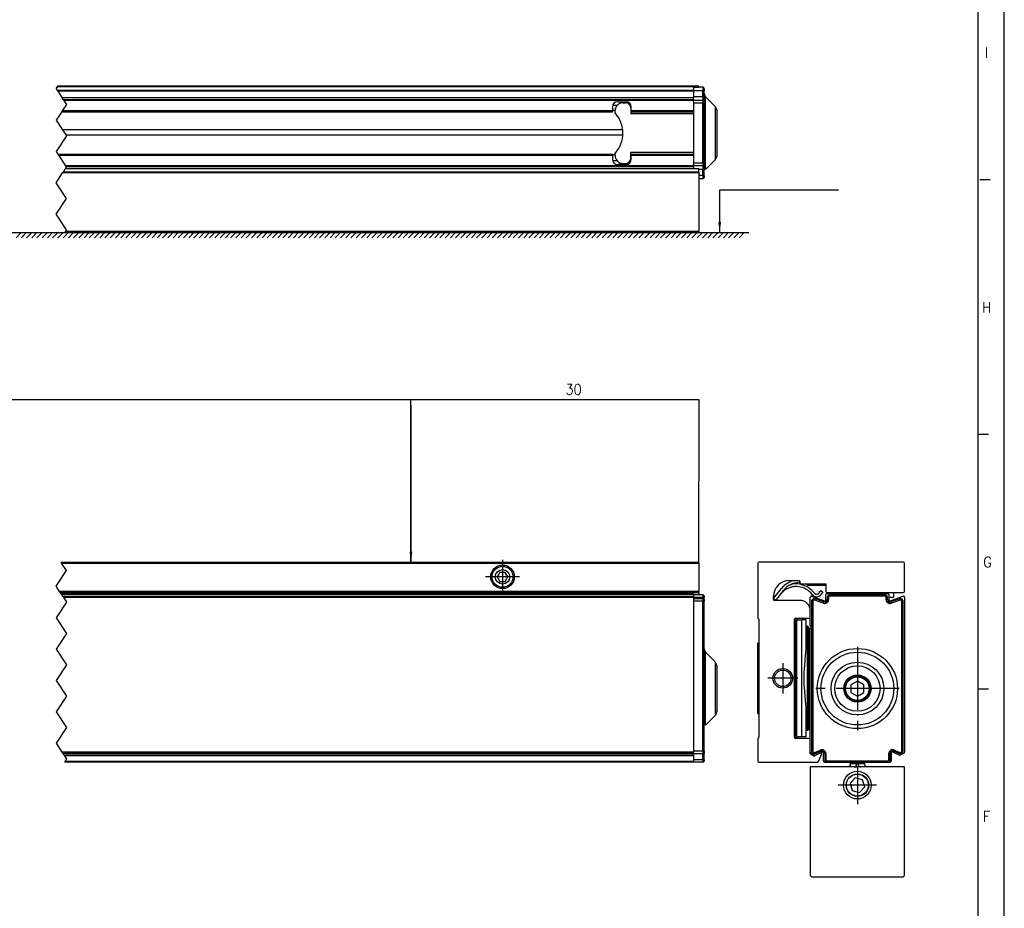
# Model space of a CAD drawing. Header units: inches. Extents: x -381 to 1766, y -418 to 176.
# Tile 15 of 19: x 271 to 459, y -164 to 6. Entities that reach past the tile are written whole.
import ezdxf

# ---------------------------------------------------------------- set-up
doc = ezdxf.new("R2010")
doc.units = ezdxf.units.IN
doc.linetypes.add('DOT_CENTER', pattern=[14, 12, -1, 0, -1])
doc.layers.add('1', color=7, linetype='Continuous')
doc.styles.add('CONVERTER_12', font='txt.shx', dxfattribs={"width": 0.9})
doc.dimstyles.get("Standard").update_dxf_attribs({"dimtxt": 0.18, "dimasz": 0.18, "dimexe": 0.18, "dimexo": 0.0625, "dimgap": 0.09, "dimtad": 0, "dimtih": 1, "dimtoh": 1, "dimdec": 4, "dimzin": 0, "dimdsep": 46, "dimtxsty": 'Standard', "dimcen": 0.09, "dimadec": 0, "dimazin": 0, "dimtfac": 1, "dimtdec": 4, "dimtofl": 0, "dimtmove": 0, "dimatfit": 3, "dimfxl": 1, "dimtolj": 1, "dimtzin": 0, "dimarcsym": 0})

# ---------------------------------------------------------------- blocks, each defined once
blk = doc.blocks.new('Marco_a1', base_point=(38.87, -121.38))
at = {"layer": '1', "color": 2, "linetype": 'Continuous'}
for p, q in [((458.87, -418.38), (458.87, 175.62)), ((456.18, -24.85), (454.18, -24.85)), ((455.87, -73.51), (453.87, -73.51)), ((455.87, -122.18), (453.87, -122.18))]:
    blk.add_line(p, q, dxfattribs=at)
at = {"layer": '1', "color": 7, "linetype": 'Continuous'}
blk.add_line((453.87, -413.38), (453.87, 170.62), dxfattribs=at)
at = {"layer": '1', "color": 2, "char_height": 2, "attachment_point": 4, "line_spacing_factor": 1.20048, "style": 'CONVERTER_12'}
for s, insert in [('I', (455.18, -0.51)), ('H', (454.62, -49.18)), ('G', (454.87, -97.85)), ('F', (454.77, -146.51))]:
    blk.add_mtext(s, dxfattribs=dict(at, insert=insert))
blk = doc.blocks.new('Top', base_point=(38.87, -121.38))
blk.add_blockref('Marco_a1', (38.87, -121.38))
blk = doc.blocks.new('_dummy_frame', base_point=(-381.13, -418.38))
blk.add_blockref('Top', (38.87, -121.38))
blk = doc.blocks.new('CABEZA_S__18', base_point=(421.8, -158.1))
at = {"color": 7, "linetype": 'Continuous'}
for p, q in [((439.8, -137), (421.8, -137)), ((421.8, -137), (421.8, -157.8)), ((429.14, -136.97), (428.95, -137)), ((429.3, -136.86), (429.14, -136.97)), ((429.41, -136.7), (429.3, -136.86)), ((429.45, -136.5), (429.41, -136.7)), ((429.45, -136.14), (429.45, -136.42)), ((430.65, -136.42), (429.45, -136.42)), ((429.45, -136.5), (429.45, -136.42)), ((430.31, -137), (430.44, -137)), ((430.44, -137), (430.61, -137)), ((430.65, -136.14), (430.65, -136.42)), ((430.65, -136.43), (430.65, -136.42)), ((430.66, -136.44), (430.65, -136.43)), ((430.7, -136.47), (430.66, -136.44)), ((430.71, -136.48), (430.7, -136.47)), ((430.87, -136.48), (430.71, -136.48)), ((430.88, -136.47), (430.87, -136.48)), ((430.92, -136.44), (430.88, -136.47)), ((430.93, -136.43), (430.92, -136.44)), ((430.94, -136.42), (430.93, -136.43)), ((430.94, -136.14), (430.94, -136.42)), ((432.15, -136.42), (430.94, -136.42)), ((431.27, -137), (430.96, -137)), ((432.15, -136.42), (432.15, -136.14)), ((432.15, -136.42), (432.15, -136.5)), ((432.15, -136.5), (432.19, -136.7)), ((432.19, -136.7), (432.3, -136.86)), ((432.3, -136.86), (432.46, -136.97)), ((432.46, -136.97), (432.65, -137)), ((439.8, -157.8), (439.8, -137)), ((430.4, -139.12), (429.4, -140.16)), ((431.8, -139.46), (430.4, -139.12)), ((429.4, -140.16), (429.8, -141.55)), ((431.2, -141.89), (432.2, -140.85)), ((432.2, -140.85), (431.8, -139.46)), ((429.8, -141.55), (431.2, -141.89)), ((422.1, -158.1), (421.8, -157.8)), ((439.8, -157.8), (439.5, -158.1)), ((439.5, -158.1), (422.1, -158.1))]:
    blk.add_line(p, q, dxfattribs=at)
for radius in [2.65, 2.15, 2.1]:
    blk.add_circle((430.8, -140.5), radius, dxfattribs=at)
for points, knots in [([(430.16, -137), (430.21, -137), (430.3, -136.99), (430.44, -136.93), (430.54, -136.83), (430.62, -136.7), (430.66, -136.56), (430.65, -136.46), (430.65, -136.42)], [0, 0, 0, 0, 0.142945, 0.2862716, 0.4302328, 0.5748704, 0.7200031, 0.8652885, 0.8652885, 0.8652885, 0.8652885]), ([(430.94, -136.42), (430.93, -136.46), (430.92, -136.56), (430.96, -136.7), (431.04, -136.83), (431.14, -136.93), (431.28, -136.99), (431.37, -137), (431.42, -137)], [0, 0, 0, 0, 0.1454441, 0.2907339, 0.4355177, 0.5796089, 0.7230494, 0.8660985, 0.8660985, 0.8660985, 0.8660985])]:
    blk.add_open_spline(points, degree=3, knots=knots, dxfattribs=at)
at = {"layer": '1', "color": 2, "linetype": 'DOT_CENTER'}
for p, q in [((430.8, -136.85), (430.8, -144.15)), ((434.45, -140.5), (427.15, -140.5))]:
    blk.add_line(p, q, dxfattribs=at)
blk = doc.blocks.new('PERFIL_SV_870__19', base_point=(421.8, -136.14))
at = {"color": 7, "linetype": 'Continuous'}
for p, q in [((421.8, -107.2), (421.8, -104.59)), ((422.07, -104.4), (424.53, -105.3)), ((422.64, -105.13), (422.72, -104.89)), ((424.29, -105.73), (422.64, -105.13)), ((424.38, -105.5), (422.72, -104.89)), ((424.8, -105.11), (424.8, -104.09)), ((425, -103.89), (436.6, -103.89)), ((425.3, -104.64), (425.05, -104.64)), ((425.05, -104.64), (425.05, -105.03)), ((425.3, -105.03), (425.05, -105.03)), ((425.3, -104.64), (425.3, -105.03)), ((425.55, -104.39), (425.55, -104.14)), ((436.05, -104.14), (425.55, -104.14)), ((436.05, -104.39), (425.55, -104.39)), ((436.05, -104.39), (436.05, -104.14)), ((436.3, -104.64), (436.55, -104.64)), ((436.3, -105.03), (436.3, -104.64)), ((436.3, -105.03), (436.55, -105.03)), ((436.55, -105.03), (436.55, -104.64)), ((436.8, -104.09), (436.8, -105.11)), ((437.07, -105.3), (439.53, -104.4)), ((438.88, -104.89), (437.22, -105.5)), ((438.96, -105.13), (437.31, -105.73)), ((438.96, -105.13), (438.88, -104.89)), ((439.8, -104.59), (439.8, -134.2)), ((421.8, -110.09), (421.8, -107.2)), ((422.3, -105.36), (422.05, -105.36)), ((422.05, -105.36), (422.05, -134.01)), ((422.3, -105.36), (422.3, -134.01)), ((424.29, -105.73), (424.38, -105.5)), ((437.31, -105.73), (437.22, -105.5)), ((439.3, -105.36), (439.55, -105.36)), ((439.3, -134.01), (439.3, -105.36)), ((439.55, -134.01), (439.55, -105.36)), ((421.8, -134.2), (421.8, -110.49)), ((430.8, -120.61), (429.55, -121.33)), ((429.55, -121.33), (429.55, -122.78)), ((432.05, -121.33), (430.8, -120.61)), ((432.05, -122.78), (432.05, -121.33)), ((429.55, -122.78), (430.8, -123.5)), ((430.8, -123.5), (432.05, -122.78)), ((422.62, -134.79), (421.9, -134.37)), ((422.3, -134.01), (422.05, -134.01)), ((422.64, -134.24), (423.77, -133.79)), ((422.64, -134.24), (422.74, -134.47)), ((422.74, -134.47), (423.86, -134.02)), ((424.06, -134.21), (422.8, -134.79)), ((423.77, -133.79), (423.86, -134.02)), ((424.34, -135.89), (424.34, -134.39)), ((424.8, -134.48), (424.55, -134.48)), ((424.55, -134.48), (424.55, -135.64)), ((424.8, -134.48), (424.8, -135.64)), ((436.8, -134.48), (437.05, -134.48)), ((436.8, -135.64), (436.8, -134.48)), ((437.05, -135.64), (437.05, -134.48)), ((437.26, -134.39), (437.26, -135.89)), ((438.8, -134.79), (437.54, -134.21)), ((437.83, -133.79), (437.74, -134.02)), ((437.74, -134.02), (438.86, -134.47)), ((437.83, -133.79), (438.96, -134.24)), ((438.96, -134.24), (438.86, -134.47)), ((439.7, -134.37), (438.98, -134.79)), ((439.3, -134.01), (439.55, -134.01)), ((424.54, -136.09), (424.83, -136.09)), ((424.8, -135.64), (424.55, -135.64)), ((424.86, -136.11), (424.83, -136.09)), ((425.05, -135.89), (425.05, -136.14)), ((425.05, -135.89), (436.55, -135.89)), ((425.05, -136.14), (436.55, -136.14)), ((436.55, -135.89), (436.55, -136.14)), ((436.77, -136.09), (437.06, -136.09)), ((436.8, -135.64), (437.05, -135.64))]:
    blk.add_line(p, q, dxfattribs=at)
for radius in [7.66, 6.96, 5.04, 4.34, 2.6, 2.42, 2.25]:
    blk.add_circle((430.8, -122.05), radius, dxfattribs=at)
for centre, radius, start, end in [((422, -104.59), 0.2, 70, 180), ((422.55, -105.36), 0.5, 69.8637, 180), ((422.55, -105.36), 0.25, 69.8637, 180), ((424.55, -105.03), 0.75, 249.8637, 0), ((424.55, -105.03), 0.5, 249.8637, 0), ((424.6, -105.11), 0.2, 250, 360), ((425, -104.09), 0.2, 90, 180), ((425.55, -104.64), 0.5, 90, 180), ((425.55, -104.64), 0.25, 90, 180), ((436.05, -104.64), 0.5, 0, 90), ((436.05, -104.64), 0.25, 0, 90), ((437.05, -105.03), 0.75, 180, 290.1363), ((437.05, -105.03), 0.5, 180, 290.1363), ((436.6, -104.09), 0.2, 360, 90), ((437, -105.11), 0.2, 180, 290), ((439.05, -105.36), 0.5, 0, 110.1363), ((439.05, -105.36), 0.25, 0, 110.1363), ((439.6, -104.59), 0.2, 360, 110), ((421.8, -110.29), 0.2, 270, 90), ((422, -134.2), 0.2, 180, 240), ((422.55, -134.01), 0.5, 180, 291.8014), ((422.55, -134.01), 0.25, 180, 291.8014), ((422.72, -134.61), 0.2, 240, 295), ((424.05, -134.48), 0.75, 0, 111.8014), ((424.05, -134.48), 0.5, 0, 111.8014), ((424.14, -134.39), 0.2, 360, 115), ((437.55, -134.48), 0.75, 68.1986, 180), ((437.55, -134.48), 0.5, 68.1986, 180), ((437.46, -134.39), 0.2, 65, 180), ((438.88, -134.61), 0.2, 245, 300), ((439.05, -134.01), 0.5, 248.1986, 0), ((439.05, -134.01), 0.25, 248.1986, 0), ((439.6, -134.2), 0.2, 300, 0), ((424.54, -135.89), 0.2, 180, 270), ((425.05, -135.64), 0.5, 180, 270), ((425.05, -135.64), 0.25, 180, 270), ((436.55, -135.64), 0.25, 270, 0), ((436.55, -135.64), 0.5, 270, 0), ((436.55, -135.64), 0.5, 292.5, 295.842), ((437.06, -135.89), 0.2, 270, 360)]:
    blk.add_arc(centre, radius, start, end, dxfattribs=at)
at = {"layer": '1', "color": 2, "linetype": 'DOT_CENTER'}
for p, q in [((430.8, -114.1), (430.8, -130.01)), ((430.8, -118.45), (430.8, -125.65)), ((438.76, -122.05), (422.84, -122.05)), ((434.4, -122.05), (427.2, -122.05))]:
    blk.add_line(p, q, dxfattribs=at)
blk = doc.blocks.new('SOPORTE_SV_870__20', base_point=(411.8, -136.09))
at = {"color": 7, "linetype": 'Continuous'}
for p, q in [((411.8, -98.09), (411.8, -108.59)), ((439.6, -97.89), (412, -97.89)), ((439.8, -103.49), (439.8, -98.09)), ((417.8, -101.39), (419.6, -101.39)), ((419.6, -101.39), (419.66, -101.4)), ((419.6, -101.39), (419.66, -101.4)), ((419.66, -101.4), (419.68, -101.41)), ((419.68, -101.41), (419.72, -101.43)), ((419.69, -101.42), (419.72, -101.43)), ((419.72, -101.43), (419.74, -101.45)), ((419.74, -101.45), (419.76, -101.48)), ((419.77, -101.49), (419.74, -101.8)), ((419.76, -101.48), (419.78, -101.52)), ((419.76, -101.48), (419.77, -101.49)), ((419.78, -101.52), (419.79, -101.54)), ((419.79, -101.54), (419.8, -101.59)), ((414.8, -104.85), (416.32, -102.91)), ((416.71, -103.22), (415.18, -105.19)), ((416.66, -103.43), (416.12, -103.98)), ((417.98, -102.2), (418.2, -102.14)), ((419.8, -101.59), (419.8, -101.79)), ((419.8, -101.79), (419.81, -101.85)), ((419.8, -101.82), (419.8, -101.79)), ((419.81, -101.84), (419.8, -101.82)), ((419.81, -101.85), (419.82, -101.87)), ((419.82, -101.87), (419.83, -101.91)), ((419.83, -101.91), (419.86, -101.94)), ((419.86, -101.94), (419.89, -101.96)), ((419.86, -101.94), (419.89, -101.96)), ((419.89, -101.96), (419.91, -101.97)), ((419.89, -101.96), (419.92, -101.98)), ((419.91, -101.97), (419.92, -101.98)), ((419.92, -101.98), (419.94, -101.99)), ((419.94, -101.99), (420, -102)), ((419.96, -101.99), (420, -102)), ((420, -102), (419.96, -101.99)), ((420, -102), (424.6, -102)), ((421.1, -102), (421.4, -102.29)), ((421.4, -102.17), (421.4, -102)), ((421.4, -102.29), (421.4, -102.17)), ((421.4, -102.29), (424.8, -102.29)), ((422.06, -103.23), (422.53, -103.76)), ((422.06, -103.23), (422.53, -103.76)), ((422.06, -103.23), (422.53, -103.76)), ((423.5, -103.74), (423.79, -103.33)), ((423.5, -103.74), (423.79, -103.33)), ((423.5, -103.74), (423.79, -103.33)), ((423.5, -103.74), (423.79, -103.33)), ((423.79, -103.33), (424.2, -103.62)), ((424.6, -102), (424.66, -102)), ((424.66, -102), (424.68, -102.01)), ((424.68, -102.01), (424.71, -102.03)), ((424.71, -102.03), (424.74, -102.05)), ((424.74, -102.05), (424.77, -102.08)), ((424.77, -102.08), (424.78, -102.12)), ((424.78, -102.12), (424.79, -102.14)), ((424.79, -102.14), (424.8, -102.19)), ((424.8, -102.19), (424.8, -103.49)), ((414.8, -104.99), (414.8, -104.39)), ((415.18, -105.19), (414.8, -104.9)), ((415.18, -105.19), (414.8, -104.9)), ((415.18, -105.19), (414.8, -104.9)), ((419.8, -105.19), (415, -105.19)), ((424.2, -103.62), (423.91, -104.03)), ((424.2, -103.62), (423.91, -104.03)), ((424.2, -103.62), (423.91, -104.03)), ((424.2, -103.62), (423.91, -104.03)), ((425, -103.7), (439.6, -103.7)), ((436.5, -103.7), (436.5, -103.89)), ((437.7, -104.64), (436.8, -104.64)), ((437.7, -103.7), (437.7, -104.64)), ((421.8, -108.39), (421.8, -107.19)), ((411.8, -108.59), (412, -108.79)), ((412, -108.79), (412, -131.39)), ((418.8, -131.39), (418.8, -108.79)), ((418.8, -108.9), (418.89, -108.9)), ((418.89, -108.9), (419.48, -108.9)), ((419, -108.59), (421.6, -108.59)), ((419, -109.29), (419.04, -109.09)), ((419.04, -109.09), (419.05, -109.06)), ((419.05, -109.06), (419.07, -109.04)), ((419.07, -109.04), (419.12, -108.99)), ((419.12, -108.99), (419.23, -108.94)), ((419.3, -108.92), (419.23, -108.94)), ((419.23, -131.25), (419.23, -108.94)), ((419.48, -108.9), (419.3, -108.92)), ((419.48, -108.9), (420.16, -108.9)), ((421, -108.9), (420.16, -108.9)), ((420.16, -131.29), (420.16, -108.9)), ((421, -114.11), (421, -108.9)), ((418.8, -110.89), (419, -110.89)), ((419, -109.29), (419, -110.89)), ((419, -129.29), (419, -110.89)), ((421.25, -110.09), (421, -110.09)), ((421.25, -110.09), (421.5, -110.34)), ((421.25, -130.09), (421.25, -110.09)), ((421.5, -122), (421.5, -110.34)), ((411.8, -113.4), (411.86, -113.32)), ((411.8, -113.4), (411.86, -113.32)), ((411.8, -113.4), (411.86, -113.32)), ((411.8, -113.4), (411.86, -113.32)), ((411.8, -121.05), (411.8, -113.4)), ((411.86, -113.32), (412, -113.27)), ((411.86, -113.32), (412, -113.27)), ((411.86, -113.32), (412, -113.27)), ((411.86, -113.32), (412, -113.27)), ((420.94, -115.31), (421, -114.41)), ((421, -114.41), (421, -114.11)), ((420.73, -117.63), (420.91, -115.73)), ((420.91, -115.73), (420.94, -115.31)), ((420.65, -118.89), (420.73, -117.63)), ((420.62, -120.1), (420.65, -118.89)), ((420.65, -121.3), (420.62, -120.1)), ((411.8, -126.79), (411.8, -121.05)), ((420.73, -122.57), (420.65, -121.3)), ((421.5, -129.84), (421.5, -122)), ((420.91, -124.46), (420.73, -122.57)), ((420.94, -124.88), (420.91, -124.46)), ((421, -125.78), (420.94, -124.88)), ((421, -126.08), (421, -125.78)), ((411.86, -126.87), (411.8, -126.79)), ((411.86, -126.87), (411.8, -126.79)), ((411.86, -126.87), (411.8, -126.79)), ((411.86, -126.87), (411.8, -126.79)), ((412, -126.92), (411.86, -126.87)), ((412, -126.92), (411.86, -126.87)), ((412, -126.92), (411.86, -126.87)), ((412, -126.92), (411.86, -126.87)), ((421, -131.29), (421, -126.08)), ((418.8, -129.29), (419, -129.29)), ((419, -129.29), (419, -130.89)), ((412, -131.39), (411.8, -131.59)), ((411.8, -131.59), (411.8, -135.89)), ((418.89, -131.29), (418.8, -131.29)), ((418.89, -131.29), (419.48, -131.29)), ((419, -130.95), (419, -130.89)), ((419.05, -131.13), (419, -130.95)), ((421.6, -131.59), (419, -131.59)), ((419.07, -131.15), (419.05, -131.13)), ((419.23, -131.25), (419.07, -131.15)), ((419.23, -131.25), (419.48, -131.29)), ((420.16, -131.29), (419.48, -131.29)), ((421, -131.29), (420.16, -131.29)), ((421.25, -130.09), (421, -130.09)), ((421.5, -129.84), (421.25, -130.09)), ((421.8, -134.43), (421.8, -131.79)), ((422.42, -134.9), (421.9, -134.6)), ((423.69, -134.38), (422.61, -134.91)), ((423.39, -135.97), (423.96, -134.64)), ((412, -136.09), (423.21, -136.09))]:
    blk.add_line(p, q, dxfattribs=at)
for radius in [1.88, 1.57]:
    blk.add_circle((416.55, -120.09), radius, dxfattribs=at)
for centre, radius, start, end in [((412, -98.09), 0.2, 90, 180), ((439.6, -98.09), 0.2, 360, 90), ((417.8, -104.39), 3, 90, 180), ((419.64, -105.52), 4.22, 102.1238, 141.8537), ((419.64, -105.52), 4.22, 129.6158, 141.854), ((419.64, -105.52), 4.22, 129.6158, 141.854), ((419.64, -105.52), 4.22, 129.6158, 141.854), ((419.64, -105.52), 4.22, 129.6158, 141.854), ((419.64, -105.52), 4.22, 129.6158, 141.854), ((419.64, -105.52), 4.22, 129.6158, 141.854), ((419.64, -105.52), 4.22, 129.6158, 141.854), ((419.09, -106.36), 3.81, 37.1339, 129.6154), ((419.64, -105.52), 3.72, 88.3749, 141.8537), ((419.09, -106.36), 4.31, 37.134, 101.9232), ((419.09, -106.36), 3.81, 88.0768, 101.923), ((419.09, -106.36), 3.81, 88.0768, 101.923), ((419.09, -106.36), 3.81, 88.0768, 101.923), ((415, -104.99), 0.2, 180, 270), ((419.8, -107.19), 2, 360, 90), ((423.01, -103.4), 1.1, 217.134, 325), ((423.01, -103.4), 1.1, 217.1339, 270.2634), ((423.01, -103.4), 1.1, 217.1339, 270.2634), ((423.01, -103.4), 1.1, 217.1339, 270.2634), ((423.01, -103.4), 0.6, 217.134, 325), ((423.01, -103.4), 0.6, 229.997, 252.4959), ((423.01, -103.4), 0.6, 229.997, 252.4959), ((423.01, -103.4), 0.6, 229.997, 252.4959), ((425, -103.49), 0.2, 180, 270), ((439.6, -103.49), 0.2, 270, 360), ((419, -108.79), 0.2, 90, 180), ((421.6, -108.39), 0.2, 270, 0), ((419, -131.39), 0.2, 180, 270), ((421.6, -131.79), 0.2, 0, 90), ((422, -134.43), 0.2, 180, 240), ((422.52, -134.73), 0.2, 240, 296), ((423.77, -134.56), 0.2, 336.8689, 116), ((412, -135.89), 0.2, 180, 270), ((423.21, -135.89), 0.2, 270, 336.8689)]:
    blk.add_arc(centre, radius, start, end, dxfattribs=at)
at = {"layer": '1', "color": 2, "linetype": 'DOT_CENTER'}
for p, q in [((416.55, -117.22), (416.55, -122.97)), ((419.43, -120.09), (413.68, -120.09))]:
    blk.add_line(p, q, dxfattribs=at)
blk = doc.blocks.new('REGLA_SV_870__21', base_point=(411.8, -158.1))
for name, p in [('SOPORTE_SV_870__20', (411.8, -136.09)), ('PERFIL_SV_870__19', (421.8, -136.14)), ('CABEZA_S__18', (421.8, -158.1))]:
    blk.add_blockref(name, p)
blk = doc.blocks.new('Izquierda1', base_point=(425.8, -128))
blk.add_blockref('REGLA_SV_870__21', (411.8, -158.1))
blk = doc.blocks.new('PERFIL_SV_870__27', base_point=(-98, -24.64))
at = {"color": 2, "linetype": 'DOT_CENTER'}
for p, q in [((277.96, -6.99), (277.69, -7.39)), ((277.69, -7.39), (277.91, -7.72)), ((278.03, -6.89), (277.96, -6.99)), ((277.91, -7.72), (278.03, -7.9)), ((278.03, -7.9), (278.87, -9.15)), ((279.06, -9.44), (278.87, -9.15)), ((279.69, -10.39), (278.85, -11.66)), ((279.06, -9.44), (279.19, -9.64)), ((279.19, -9.64), (279.69, -10.39)), ((278.72, -11.86), (277.69, -13.39)), ((278.85, -11.66), (278.72, -11.86)), ((277.69, -13.39), (278.96, -15.29)), ((279.69, -16.39), (277.69, -19.39)), ((278.96, -15.29), (279.6, -16.26)), ((279.6, -16.26), (279.69, -16.39)), ((277.69, -19.39), (278.05, -19.93)), ((278.05, -19.93), (278.18, -20.13)), ((278.18, -20.13), (279.53, -22.15)), ((279.53, -22.15), (279.67, -22.35)), ((279.53, -22.64), (279.69, -22.39)), ((279.69, -22.39), (279.67, -22.35)), ((279.53, -22.64), (279.48, -22.72))]:
    blk.add_line(p, q, dxfattribs=at)
at = {"color": 7, "linetype": 'Continuous'}
for p, q in [((277.96, -6.99), (399.5, -6.99)), ((399.5, -6.89), (278.03, -6.89)), ((399.5, -6.99), (399.5, -6.89)), ((399.5, -6.99), (399.5, -7.72)), ((401.25, -7.14), (399.5, -7.14)), ((401.25, -7.14), (401.25, -7.29)), ((401.43, -7.22), (401.25, -7.14)), ((401.25, -7.29), (401.25, -7.83)), ((401.43, -7.22), (401.5, -7.47)), ((401.5, -7.47), (401.5, -7.74)), ((399.5, -7.72), (277.91, -7.72)), ((399.5, -7.9), (278.03, -7.9)), ((399.5, -9.15), (278.87, -9.15)), ((399.5, -7.72), (399.5, -7.9)), ((401.25, -7.83), (399.5, -7.83)), ((399.5, -7.9), (399.5, -9.15)), ((401.25, -8.96), (399.5, -8.96)), ((399.5, -9.44), (399.5, -9.15)), ((401.43, -7.8), (401.25, -7.83)), ((401.25, -8.96), (401.25, -7.83)), ((401.43, -8.93), (401.25, -8.96)), ((401.25, -8.96), (401.25, -9.5)), ((401.5, -8.87), (401.5, -7.74)), ((401.79, -8.94), (401.5, -8.23)), ((401.5, -8.87), (401.5, -9.89)), ((403.71, -10.85), (401.79, -8.94)), ((401.79, -15.89), (401.79, -8.94)), ((279.06, -9.44), (399.5, -9.44)), ((399.5, -9.64), (279.19, -9.64)), ((384, -10.89), (384, -11.66)), ((384.84, -10.64), (384.1, -10.64)), ((385, -9.89), (386.6, -9.89)), ((386, -10.09), (386.5, -10.09)), ((387.5, -10.64), (387.39, -10.64)), ((387.5, -11.09), (387.5, -12.19)), ((387.6, -11.66), (387.6, -10.89)), ((399.5, -9.44), (399.5, -9.64)), ((399.5, -9.93), (399.5, -9.64)), ((401.25, -9.64), (399.5, -9.64)), ((399.5, -9.93), (399.5, -10.14)), ((399.5, -10.14), (399.5, -21.64)), ((401.25, -10.14), (399.5, -10.14)), ((401.25, -9.5), (401.25, -9.64)), ((401.43, -9.72), (401.25, -9.64)), ((401.25, -9.64), (401.25, -9.79)), ((401.25, -9.79), (401.25, -10.14)), ((401.43, -10.14), (401.25, -10.14)), ((401.25, -21.64), (401.25, -10.14)), ((401.43, -9.72), (401.5, -9.97)), ((401.5, -10.14), (401.43, -10.14)), ((401.5, -9.97), (401.5, -10.14)), ((401.5, -21.64), (401.5, -10.14)), ((404, -11.63), (403.71, -10.85)), ((403.71, -20.94), (403.71, -10.85)), ((384, -11.86), (278.72, -11.86)), ((384, -11.66), (278.85, -11.66)), ((384, -11.51), (384.54, -11.51)), ((384, -11.66), (384, -11.86)), ((384.5, -12.02), (384.5, -11.59)), ((387.5, -11.51), (387.6, -11.51)), ((387.6, -11.59), (387.5, -11.59)), ((399.5, -12.19), (387.5, -12.19)), ((399.5, -11.66), (387.6, -11.66)), ((387.6, -11.66), (387.6, -11.86)), ((399.5, -11.86), (387.6, -11.86)), ((404, -16.3), (404, -11.63)), ((385.9, -15.29), (278.96, -15.29)), ((385.94, -16.26), (279.6, -16.26)), ((401.79, -22.85), (401.79, -15.89)), ((404, -20.23), (404, -16.3)), ((278.05, -19.93), (384, -19.93)), ((278.18, -20.13), (384, -20.13)), ((384, -19.93), (384, -20.13)), ((384.5, -20.03), (384, -20.03)), ((384, -20.13), (384, -20.89)), ((384.5, -20.19), (384.5, -19.77)), ((387.5, -20.69), (387.5, -19.59)), ((399.5, -19.59), (387.5, -19.59)), ((387.6, -20.19), (387.5, -20.19)), ((387.6, -19.93), (399.5, -19.93)), ((387.6, -19.93), (387.6, -20.13)), ((387.6, -20.89), (387.6, -20.13)), ((387.6, -20.13), (399.5, -20.13)), ((403.71, -20.94), (404, -20.23)), ((399.5, -22.15), (279.53, -22.15)), ((399.5, -22.35), (279.67, -22.35)), ((384.1, -21.15), (384.84, -21.15)), ((386.6, -21.89), (385, -21.89)), ((386, -21.69), (386.5, -21.69)), ((387.39, -21.15), (387.5, -21.15)), ((401.25, -21.64), (399.5, -21.64)), ((399.5, -21.64), (399.5, -21.86)), ((399.5, -22.15), (399.5, -21.86)), ((401.25, -22.14), (399.5, -22.15)), ((399.5, -22.35), (399.5, -22.15)), ((399.5, -22.35), (399.5, -22.64)), ((401.43, -21.64), (401.25, -21.64)), ((401.25, -21.64), (401.25, -22)), ((401.25, -22), (401.25, -22.14)), ((401.25, -22.14), (401.25, -22.29)), ((401.25, -22.29), (401.25, -22.83)), ((401.5, -21.64), (401.43, -21.64)), ((401.43, -22.07), (401.5, -22.11)), ((401.5, -21.64), (401.5, -21.89)), ((401.5, -22.11), (401.5, -22.92)), ((401.79, -22.85), (403.71, -20.94)), ((279.53, -22.64), (399.5, -22.64)), ((399.5, -22.64), (399.5, -22.72)), ((401.25, -22.83), (400.5, -22.83)), ((401.25, -23.96), (400.5, -23.96)), ((401.25, -23.96), (401.25, -22.83)), ((401.43, -22.86), (401.25, -22.83)), ((401.25, -23.96), (401.25, -24.5)), ((401.43, -23.99), (401.25, -23.96)), ((401.5, -24.05), (401.5, -22.92)), ((401.5, -24.05), (401.5, -24.39)), ((401.25, -24.64), (400.5, -24.64)), ((401.25, -24.5), (401.25, -24.64))]:
    blk.add_line(p, q, dxfattribs=at)
for centre, radius, start, end in [((385, -10.89), 1, 90, 180), ((386, -11.59), 1.5, 90, 180), ((386.5, -11.09), 1, 0, 90), ((386.6, -10.89), 1, 0, 90), ((380.24, -15.89), 5.76, 317.6775, 42.3225), ((386, -20.19), 1.5, 180, 270), ((385, -20.89), 1, 180, 270), ((386.5, -20.69), 1, 270, 0), ((386.6, -20.89), 1, 270, 0), ((401.25, -21.89), 0.25, 270, 0), ((401.25, -24.39), 0.25, 270, 0)]:
    blk.add_arc(centre, radius, start, end, dxfattribs=at)
for points, knots in [([(401.43, -7.8), (401.45, -7.8), (401.48, -7.78), (401.49, -7.75), (401.5, -7.74)], [0, 0, 0, 0, 0.0619974, 0.1023022, 0.1023022, 0.1023022, 0.1023022]), ([(401.43, -8.93), (401.45, -8.92), (401.48, -8.91), (401.49, -8.88), (401.5, -8.87)], [0, 0, 0, 0, 0.0619977, 0.1023026, 0.1023026, 0.1023026, 0.1023026]), ([(401.5, -22.92), (401.49, -22.91), (401.48, -22.88), (401.45, -22.87), (401.43, -22.86)], [0, 0, 0, 0, 0.0403048, 0.1023022, 0.1023022, 0.1023022, 0.1023022]), ([(401.5, -24.05), (401.49, -24.04), (401.48, -24.01), (401.45, -23.99), (401.43, -23.99)], [0, 0, 0, 0, 0.0403047, 0.1023019, 0.1023019, 0.1023019, 0.1023019])]:
    blk.add_open_spline(points, degree=3, knots=knots, dxfattribs=at)
blk = doc.blocks.new('SOPORTE_SV_870__29', base_point=(-94.5, -34.89))
at = {"color": 2, "linetype": 'DOT_CENTER'}
for p, q in [((277.69, -7.39), (277.89, -7.09)), ((277.69, -25.39), (278.96, -23.49)), ((279.09, -23.31), (278.96, -23.49)), ((279.09, -23.31), (279.47, -22.74)), ((279.48, -22.72), (279.47, -22.74)), ((279.69, -28.39), (277.69, -25.39)), ((277.69, -31.39), (279.69, -28.39)), ((279.69, -34.39), (277.69, -31.39)), ((279.49, -34.69), (279.36, -34.89)), ((279.49, -34.69), (279.69, -34.39))]:
    blk.add_line(p, q, dxfattribs=at)
at = {"color": 7, "linetype": 'Continuous'}
for p, q in [((400.5, -6.89), (399.5, -6.89)), ((399.5, -7.09), (400.5, -7.09)), ((400.5, -7.09), (400.5, -6.89)), ((400.5, -7.09), (400.5, -7.15)), ((400.5, -23.49), (278.96, -23.49)), ((279.09, -23.31), (400.5, -23.31)), ((400.5, -22.74), (279.47, -22.74)), ((400.5, -22.72), (279.48, -22.72)), ((400.5, -22.72), (400.5, -22.74)), ((400.5, -23.31), (400.5, -22.74)), ((400.5, -23.31), (400.5, -23.49)), ((400.5, -23.49), (400.5, -34.69)), ((279.36, -34.89), (400.5, -34.89)), ((400.5, -34.69), (279.49, -34.69)), ((400.5, -34.89), (400.5, -34.69))]:
    blk.add_line(p, q, dxfattribs=at)
blk = doc.blocks.new('REGLA_SV_870__30', base_point=(-98, -34.89))
for name, p in [('PERFIL_SV_870__27', (-98, -24.64)), ('SOPORTE_SV_870__29', (-94.5, -34.89))]:
    blk.add_blockref(name, p)
blk = doc.blocks.new('PERFIL_SV_870__50', base_point=(-98, -136.14))
at = {"color": 2, "linetype": 'DOT_CENTER'}
for p, q in [((278.62, -103.89), (278.76, -104.09)), ((278.76, -104.09), (278.95, -104.39)), ((278.95, -104.39), (279.09, -104.59)), ((279.09, -104.59), (279.69, -105.5)), ((279.69, -105.5), (277.69, -108.5)), ((277.69, -108.5), (279.69, -111.5)), ((279.69, -111.5), (277.69, -114.5)), ((277.69, -114.5), (279.69, -117.5)), ((279.69, -117.5), (277.69, -120.5)), ((277.69, -120.5), (279.69, -123.5)), ((279.69, -123.5), (277.69, -126.5)), ((277.69, -126.5), (279.69, -129.5)), ((279.69, -129.5), (277.69, -132.5)), ((277.69, -132.5), (278.83, -134.2)), ((278.83, -134.2), (278.94, -134.37)), ((278.94, -134.37), (279.22, -134.79)), ((279.22, -134.79), (279.24, -134.81)), ((279.24, -134.81), (279.69, -135.5)), ((279.43, -135.89), (279.3, -136.09)), ((279.69, -135.5), (279.43, -135.89))]:
    blk.add_line(p, q, dxfattribs=at)
at = {"color": 7, "linetype": 'Continuous'}
for p, q in [((278.62, -103.89), (399.5, -103.89)), ((399.5, -104.09), (278.76, -104.09)), ((278.95, -104.39), (399.5, -104.39)), ((279.09, -104.59), (399.5, -104.59)), ((399.5, -104.09), (399.5, -103.89)), ((399.5, -104.09), (399.5, -104.39)), ((401.25, -104.14), (399.5, -104.14)), ((399.5, -104.39), (399.5, -104.59)), ((399.5, -104.59), (399.5, -134.2)), ((401.25, -104.65), (399.5, -104.65)), ((399.5, -104.86), (401.25, -104.86)), ((401.43, -104.22), (401.25, -104.14)), ((401.25, -104.14), (401.25, -104.29)), ((401.25, -104.29), (401.25, -104.65)), ((401.43, -104.65), (401.25, -104.65)), ((401.25, -104.86), (401.25, -104.65)), ((401.25, -104.86), (401.43, -104.93)), ((401.25, -104.86), (401.25, -105.01)), ((401.25, -105.01), (401.25, -105.36)), ((401.43, -104.22), (401.5, -104.47)), ((401.5, -104.65), (401.43, -104.65)), ((401.43, -104.93), (401.5, -105.18)), ((401.5, -105.03), (401.45, -105.03)), ((401.5, -104.47), (401.5, -104.65)), ((401.5, -105.03), (401.5, -104.65)), ((401.5, -105.03), (401.5, -105.18)), ((401.5, -105.18), (401.5, -105.36)), ((401.25, -105.36), (399.5, -105.36)), ((401.43, -105.36), (401.25, -105.36)), ((401.25, -134.01), (401.25, -105.36)), ((401.5, -105.36), (401.43, -105.36)), ((401.5, -134.01), (401.5, -105.36)), ((401.79, -115.1), (401.5, -114.39)), ((403.71, -117.01), (401.79, -115.1)), ((401.79, -123.6), (401.79, -115.1)), ((404, -117.74), (403.71, -117.01)), ((403.71, -122.98), (403.71, -117.01)), ((404, -122.85), (404, -117.74)), ((401.79, -128.84), (401.79, -123.6)), ((403.71, -126.91), (403.71, -122.98)), ((404, -126.23), (404, -122.85)), ((403.71, -127.1), (401.79, -129.01)), ((404, -126.23), (403.71, -127.1)), ((403.71, -127.1), (403.71, -126.91)), ((403.71, -127.02), (403.71, -127.08)), ((401.79, -128.88), (401.79, -128.84)), ((401.79, -129.01), (401.79, -128.84)), ((401.79, -128.91), (401.79, -128.88)), ((401.79, -129.01), (401.79, -128.88)), ((399.5, -134.2), (278.83, -134.2)), ((278.94, -134.37), (399.5, -134.37)), ((399.5, -134.79), (279.22, -134.79)), ((279.24, -134.81), (399.5, -134.81)), ((401.25, -134.01), (399.5, -134.01)), ((399.5, -134.37), (399.5, -134.2)), ((399.5, -134.37), (399.5, -134.79)), ((401.25, -134.51), (399.5, -134.51)), ((399.5, -134.79), (399.5, -134.81)), ((399.5, -134.81), (399.5, -135.89)), ((401.25, -134.01), (401.25, -134.36)), ((401.43, -134.01), (401.25, -134.01)), ((401.25, -134.36), (401.25, -134.51)), ((401.43, -134.43), (401.25, -134.51)), ((401.25, -135.64), (401.25, -134.51)), ((401.43, -134.48), (401.31, -134.48)), ((401.5, -134.01), (401.43, -134.01)), ((401.5, -134.26), (401.43, -134.43)), ((401.5, -134.48), (401.43, -134.48)), ((401.5, -134.01), (401.5, -134.26)), ((401.5, -134.26), (401.5, -134.48)), ((401.5, -135.64), (401.5, -134.48)), ((399.5, -136.09), (279.3, -136.09)), ((279.43, -135.89), (399.5, -135.89)), ((401.25, -135.64), (399.5, -135.64)), ((399.5, -135.89), (399.5, -136.09)), ((399.5, -136.09), (399.5, -136.14)), ((401.25, -136.14), (399.5, -136.14)), ((401.25, -135.64), (401.25, -136)), ((401.43, -135.64), (401.25, -135.64)), ((401.25, -136), (401.25, -136.14)), ((401.5, -135.64), (401.43, -135.64)), ((401.5, -135.64), (401.5, -135.89))]:
    blk.add_line(p, q, dxfattribs=at)
blk.add_arc((401.25, -135.89), 0.25, 270, 0, dxfattribs=at)
blk = doc.blocks.new('SOPORTE_SV_870__52', base_point=(-94.5, -107.94))
at = {"color": 2, "linetype": 'DOT_CENTER'}
for p, q in [((277.69, -102.5), (279.69, -99.5)), ((278.62, -97.89), (278.76, -98.09)), ((279.69, -99.5), (278.76, -98.09)), ((278.36, -103.49), (277.69, -102.5)), ((278.36, -103.49), (278.49, -103.7)), ((278.62, -103.89), (278.49, -103.7))]:
    blk.add_line(p, q, dxfattribs=at)
at = {"color": 7, "linetype": 'Continuous'}
for p, q in [((278.62, -97.89), (400.5, -97.89)), ((278.76, -98.09), (400.5, -98.09)), ((400.5, -98.09), (400.5, -97.89)), ((400.5, -98.09), (400.5, -103.49)), ((362.5, -99.83), (362, -100.69)), ((362, -100.69), (362.5, -101.56)), ((363.5, -99.83), (362.5, -99.83)), ((362.5, -101.56), (363.5, -101.56)), ((364, -100.69), (363.5, -99.83)), ((363.5, -101.56), (364, -100.69)), ((400.5, -103.49), (278.36, -103.49)), ((278.49, -103.7), (400.5, -103.7)), ((348, -103.7), (348, -103.89)), ((350, -103.7), (350, -103.89)), ((376, -103.7), (376, -103.89)), ((378, -103.7), (378, -103.89)), ((400.5, -103.7), (400.5, -103.49)), ((400.5, -103.7), (400.5, -104.14))]:
    blk.add_line(p, q, dxfattribs=at)
for radius in [2.25, 2, 1.39]:
    blk.add_circle((363, -100.69), radius, dxfattribs=at)
at = {"layer": '1', "color": 2, "linetype": 'DOT_CENTER'}
for p, q in [((363, -97.44), (363, -103.94)), ((366.25, -100.69), (359.75, -100.69))]:
    blk.add_line(p, q, dxfattribs=at)
blk = doc.blocks.new('REGLA_SV_870__53', base_point=(-98, -158.1))
for name, p in [('SOPORTE_SV_870__52', (-94.5, -107.94)), ('PERFIL_SV_870__50', (-98, -136.14))]:
    blk.add_blockref(name, p)
blk = doc.blocks.new('Inferior1', base_point=(68, -20.895))
at = {"layer": '1', "color": 7, "linetype": 'Continuous'}
for p, q in [((-106.988, -34.895), (410.062, -34.895)), ((271.046, -34.895), (270.046, -35.895)), ((272.046, -34.895), (271.046, -35.895)), ((273.046, -34.895), (272.046, -35.895)), ((274.046, -34.895), (273.046, -35.895)), ((275.046, -34.895), (274.046, -35.895)), ((276.046, -34.895), (275.046, -35.895)), ((277.046, -34.895), (276.046, -35.895)), ((278.046, -34.895), (277.046, -35.895)), ((279.046, -34.895), (278.046, -35.895)), ((280.046, -34.895), (279.046, -35.895)), ((281.046, -34.895), (280.046, -35.895)), ((282.046, -34.895), (281.046, -35.895)), ((283.046, -34.895), (282.046, -35.895)), ((284.046, -34.895), (283.046, -35.895)), ((285.046, -34.895), (284.046, -35.895)), ((286.046, -34.895), (285.046, -35.895)), ((287.046, -34.895), (286.046, -35.895)), ((288.046, -34.895), (287.046, -35.895)), ((289.046, -34.895), (288.046, -35.895)), ((290.046, -34.895), (289.046, -35.895)), ((291.046, -34.895), (290.046, -35.895)), ((292.046, -34.895), (291.046, -35.895)), ((293.046, -34.895), (292.046, -35.895)), ((294.046, -34.895), (293.046, -35.895)), ((295.046, -34.895), (294.046, -35.895)), ((296.046, -34.895), (295.046, -35.895)), ((297.046, -34.895), (296.046, -35.895)), ((298.046, -34.895), (297.046, -35.895)), ((299.046, -34.895), (298.046, -35.895)), ((300.046, -34.895), (299.046, -35.895)), ((301.046, -34.895), (300.046, -35.895)), ((302.046, -34.895), (301.046, -35.895)), ((303.046, -34.895), (302.046, -35.895)), ((304.046, -34.895), (303.046, -35.895)), ((305.046, -34.895), (304.046, -35.895)), ((306.046, -34.895), (305.046, -35.895)), ((307.046, -34.895), (306.046, -35.895)), ((308.046, -34.895), (307.046, -35.895)), ((309.046, -34.895), (308.046, -35.895)), ((310.046, -34.895), (309.046, -35.895)), ((311.046, -34.895), (310.046, -35.895)), ((312.046, -34.895), (311.046, -35.895)), ((313.046, -34.895), (312.046, -35.895)), ((314.046, -34.895), (313.046, -35.895)), ((315.046, -34.895), (314.046, -35.895)), ((316.046, -34.895), (315.046, -35.895)), ((317.046, -34.895), (316.046, -35.895)), ((318.046, -34.895), (317.046, -35.895)), ((319.046, -34.895), (318.046, -35.895)), ((320.046, -34.895), (319.046, -35.895)), ((321.046, -34.895), (320.046, -35.895)), ((322.046, -34.895), (321.046, -35.895)), ((323.046, -34.895), (322.046, -35.895)), ((324.046, -34.895), (323.046, -35.895)), ((325.046, -34.895), (324.046, -35.895)), ((326.046, -34.895), (325.046, -35.895)), ((327.046, -34.895), (326.046, -35.895)), ((328.046, -34.895), (327.046, -35.895)), ((329.046, -34.895), (328.046, -35.895)), ((330.046, -34.895), (329.046, -35.895)), ((331.046, -34.895), (330.046, -35.895)), ((332.046, -34.895), (331.046, -35.895)), ((333.046, -34.895), (332.046, -35.895)), ((334.046, -34.895), (333.046, -35.895)), ((335.046, -34.895), (334.046, -35.895)), ((336.046, -34.895), (335.046, -35.895)), ((337.046, -34.895), (336.046, -35.895)), ((338.046, -34.895), (337.046, -35.895)), ((339.046, -34.895), (338.046, -35.895)), ((340.046, -34.895), (339.046, -35.895)), ((341.046, -34.895), (340.046, -35.895)), ((342.046, -34.895), (341.046, -35.895)), ((343.046, -34.895), (342.046, -35.895)), ((344.046, -34.895), (343.046, -35.895)), ((345.046, -34.895), (344.046, -35.895)), ((346.046, -34.895), (345.046, -35.895)), ((347.046, -34.895), (346.046, -35.895)), ((348.046, -34.895), (347.046, -35.895)), ((349.046, -34.895), (348.046, -35.895)), ((350.046, -34.895), (349.046, -35.895)), ((351.046, -34.895), (350.046, -35.895)), ((352.046, -34.895), (351.046, -35.895)), ((353.046, -34.895), (352.046, -35.895)), ((354.046, -34.895), (353.046, -35.895)), ((355.046, -34.895), (354.046, -35.895)), ((356.046, -34.895), (355.046, -35.895)), ((357.046, -34.895), (356.046, -35.895)), ((358.046, -34.895), (357.046, -35.895)), ((359.046, -34.895), (358.046, -35.895)), ((360.046, -34.895), (359.046, -35.895)), ((361.046, -34.895), (360.046, -35.895)), ((362.046, -34.895), (361.046, -35.895)), ((363.046, -34.895), (362.046, -35.895)), ((364.046, -34.895), (363.046, -35.895)), ((365.046, -34.895), (364.046, -35.895)), ((366.046, -34.895), (365.046, -35.895)), ((367.046, -34.895), (366.046, -35.895)), ((368.046, -34.895), (367.046, -35.895)), ((369.046, -34.895), (368.046, -35.895)), ((370.046, -34.895), (369.046, -35.895)), ((371.046, -34.895), (370.046, -35.895)), ((372.046, -34.895), (371.046, -35.895)), ((373.046, -34.895), (372.046, -35.895)), ((374.046, -34.895), (373.046, -35.895)), ((375.046, -34.895), (374.046, -35.895)), ((376.046, -34.895), (375.046, -35.895)), ((377.046, -34.895), (376.046, -35.895)), ((378.046, -34.895), (377.046, -35.895)), ((379.046, -34.895), (378.046, -35.895)), ((380.046, -34.895), (379.046, -35.895)), ((381.046, -34.895), (380.046, -35.895)), ((382.046, -34.895), (381.046, -35.895)), ((383.046, -34.895), (382.046, -35.895)), ((384.046, -34.895), (383.046, -35.895)), ((385.046, -34.895), (384.046, -35.895)), ((386.046, -34.895), (385.046, -35.895)), ((387.046, -34.895), (386.046, -35.895)), ((388.046, -34.895), (387.046, -35.895)), ((389.046, -34.895), (388.046, -35.895)), ((390.046, -34.895), (389.046, -35.895)), ((391.196, -34.895), (390.196, -35.895)), ((392.196, -34.895), (391.196, -35.895)), ((393.196, -34.895), (392.196, -35.895)), ((394.196, -34.895), (393.196, -35.895)), ((395.196, -34.895), (394.196, -35.895)), ((396.196, -34.895), (395.196, -35.895)), ((397.196, -34.895), (396.196, -35.895)), ((398.196, -34.895), (397.196, -35.895)), ((399.196, -34.895), (398.196, -35.895)), ((400.196, -34.895), (399.196, -35.895)), ((401.196, -34.895), (400.196, -35.895)), ((402.196, -34.895), (401.196, -35.895)), ((403.196, -34.895), (402.196, -35.895)), ((404.196, -34.895), (403.196, -35.895)), ((405.196, -34.895), (404.196, -35.895)), ((406.196, -34.895), (405.196, -35.895)), ((407.196, -34.895), (406.196, -35.895)), ((408.196, -34.895), (407.196, -35.895)), ((409.196, -34.895), (408.196, -35.895))]:
    blk.add_line(p, q, dxfattribs=at)
at = {"layer": '1', "color": 2}
blk.add_solid([(404.228, -32.895), (404.754, -32.895), (404.491, -34.895)], dxfattribs=at)
blk.add_blockref('REGLA_SV_870__30', (-98, -34.895))
at = {"layer": '1', "color": 2, "linetype": 'Continuous', "has_arrowhead": 0}
blk.add_leader([(404.491, -34.895), (404.491, -26.754), (427.172, -26.754)], dimstyle='Standard', dxfattribs=at)
blk = doc.blocks.new('Alzado1', base_point=(68, -128))
at = {"layer": '1', "color": 2, "linetype": 'Continuous'}
for p, q in [((400.55, -66.895), (345.498, -66.895)), ((400.5, -97.895), (400.55, -66.895)), ((345.5, -67.895), (345.496, -97.895))]:
    blk.add_line(p, q, dxfattribs=at)
at = {"layer": '1', "color": 7}
blk.add_point((345.498, -66.895), dxfattribs=at)
at = {"layer": '1', "color": 2}
blk.add_solid([(345.233, -95.895), (345.76, -95.895), (345.496, -97.895)], dxfattribs=at)
blk.add_blockref('REGLA_SV_870__53', (-98, -158.105))
at = {"layer": '1', "color": 2, "style": 'CONVERTER_12', "width": 0.9}
blk.add_text('30', height=2, dxfattribs=at).set_placement((375.03, -65.895))
at = {"layer": '1', "color": 2, "linetype": 'Continuous', "has_arrowhead": 0}
blk.add_leader([(345.496, -97.895), (345.498, -66.895), (163.538, -66.895)], dimstyle='Standard', dxfattribs=at)

msp = doc.modelspace()

# ---------------------------------------------------------------- block references
for name, p in [('Inferior1', (68, -20.89)), ('Alzado1', (68, -128)), ('Izquierda1', (425.8, -128))]:
    msp.add_blockref(name, p)
at = {"layer": '1'}
msp.add_blockref('_dummy_frame', (-381.13, -418.38), dxfattribs=at)

doc.saveas('drawing.dxf')
